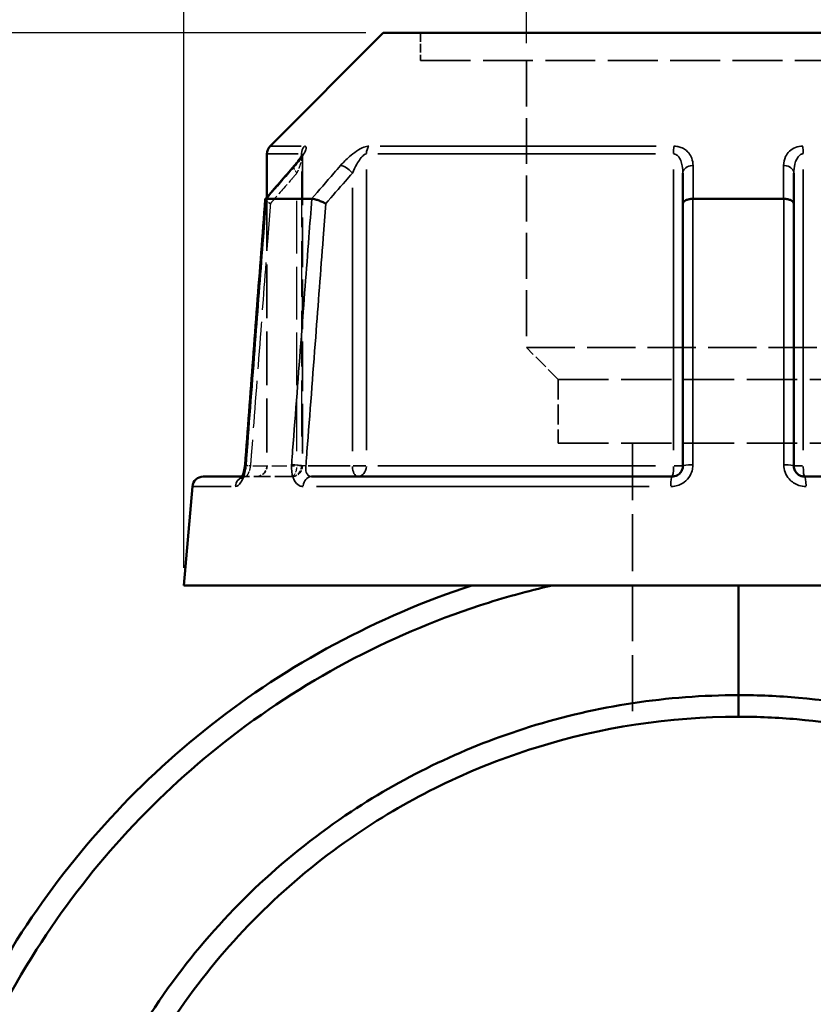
# Model space of a CAD drawing. Header units: millimetres. Extents: x 0 to 898, y 0 to 850.
# Tile 5 of 12: x 348 to 421, y 354 to 444. Entities that reach past the tile are written whole.
import ezdxf

# ---------------------------------------------------------------- set-up
doc = ezdxf.new("R2010")
doc.units = ezdxf.units.MM
doc.linetypes.add('DASHED', pattern=[0.2067, 0.1654, -0.0413])
for name, color, linetype, lineweight in [('Dimension (ANSI)', 7, 'Continuous', 25), ('Hidden (ANSI)', 7, 'DASHED', 35), ('Hidden Narrow (ANSI)', 7, 'DASHED', 25), ('Visible (ANSI)', 7, 'Continuous', 50), ('Visible Narrow (ANSI)', 7, 'Continuous', 35)]:
    doc.layers.add(name, color=color, linetype=linetype, lineweight=lineweight)
doc.styles.add('Note Text (ANSI)', font='tahoma.ttf')
doc.dimstyles.new('Default - mm (ANSI)', dxfattribs={"dimtxt": 3.048, "dimasz": 2.5, "dimexe": 3.175, "dimexo": 1.6002, "dimgap": 0.8, "dimtad": 0, "dimtoh": 1, "dimrnd": 1e-08, "dimzin": 4, "dimdsep": 46, "dimtxsty": 'Note Text (ANSI)', "dimcen": 0.09, "dimdle": 10, "dimclrd": 256, "dimclre": 256, "dimclrt": 256, "dimadec": 1, "dimazin": 1, "dimtfac": 1, "dimtofl": 0, "dimtmove": 0, "dimatfit": 3, "dimfxl": 1, "dimtolj": 1, "dimtzin": 4, "dimlwd": -1, "dimlwe": -1, "dimarcsym": 0})

# ---------------------------------------------------------------- blocks, each defined once
blk = doc.blocks.new('*D6')
at = {"layer": 'Defpoints', "color": 0, "transparency": 16777216}
for p in [(395.107, 482.234), (395.107, 440.516), (434.059, 440.516)]:
    blk.add_point(p, dxfattribs=at)
at = {"layer": 'Dimension (ANSI)', "transparency": 16777216}
for p, q in [((395.107, 442.116), (395.107, 485.409)), ((434.059, 442.116), (434.059, 485.409)), ((397.607, 482.234), (405.834, 482.234)), ((431.559, 482.234), (417.44, 482.234))]:
    blk.add_line(p, q, dxfattribs=at)
for points in [[(397.607, 482.65), (397.607, 481.817), (395.107, 482.234)], [(431.559, 482.65), (431.559, 481.817), (434.059, 482.234)]]:
    blk.add_solid(points, dxfattribs=at)
at = {"layer": 'Dimension (ANSI)', "transparency": 16777216, "insert": (406.634, 483.827), "char_height": 3.048, "attachment_point": 1, "style": 'Note Text (ANSI)'}
blk.add_mtext('\\A1;38.95', dxfattribs=at)
blk = doc.blocks.new('*D9')
at = {"layer": 'Defpoints', "color": 0, "transparency": 16777216}
for p in [(277.007, 443.055), (381.929, 443.055), (414.966, 236.063)]:
    blk.add_point(p, dxfattribs=at)
at = {"layer": 'Dimension (ANSI)', "transparency": 16777216}
for p, q in [((380.329, 443.055), (273.832, 443.055)), ((277.007, 440.555), (277.007, 370.52)), ((277.007, 238.563), (277.007, 356.606)), ((413.366, 236.063), (273.832, 236.063))]:
    blk.add_line(p, q, dxfattribs=at)
for points in [[(276.591, 440.555), (277.424, 440.555), (277.007, 443.055)], [(276.591, 238.563), (277.424, 238.563), (277.007, 236.063)]]:
    blk.add_solid(points, dxfattribs=at)
at = {"layer": 'Dimension (ANSI)', "transparency": 16777216, "insert": (275.42, 357.406), "char_height": 3.048, "attachment_point": 1, "rotation": 90, "style": 'Note Text (ANSI)'}
blk.add_mtext('\\A1;206.99', dxfattribs=at)
blk = doc.blocks.new('*D10')
at = {"layer": 'Defpoints', "color": 0, "transparency": 16777216}
for p in [(363.583, 486.27), (363.583, 392.27), (465.583, 392.27)]:
    blk.add_point(p, dxfattribs=at)
at = {"layer": 'Dimension (ANSI)', "transparency": 16777216}
for p, q in [((363.583, 393.87), (363.583, 489.445)), ((465.583, 393.87), (465.583, 489.445)), ((366.083, 486.27), (405.866, 486.27)), ((463.083, 486.27), (423.3, 486.27))]:
    blk.add_line(p, q, dxfattribs=at)
for points in [[(366.083, 486.687), (366.083, 485.853), (363.583, 486.27)], [(463.083, 486.687), (463.083, 485.853), (465.583, 486.27)]]:
    blk.add_solid(points, dxfattribs=at)
at = {"layer": 'Dimension (ANSI)', "transparency": 16777216, "insert": (406.666, 488.563), "char_height": 3.048, "attachment_point": 1, "style": 'Note Text (ANSI)'}
blk.add_mtext('\\A1;{\\fAIGDT|b0|i0;\\H3.0480;\\ln}\\fTahoma|b0|i0;\\H3.0480;102.00', dxfattribs=at)

msp = doc.modelspace()

# ---------------------------------------------------------------- linework, layer by layer
at = {"layer": 'Hidden (ANSI)', "ltscale": 4.836401}
msp.add_line((385.369, 443.055), (385.369, 440.516), dxfattribs=at)
at = {"layer": 'Hidden (ANSI)', "ltscale": 27.751116}
msp.add_line((385.369, 440.516), (443.797, 440.516), dxfattribs=at)
at = {"layer": 'Hidden (ANSI)', "ltscale": 25.534592}
msp.add_line((395.107, 440.516), (395.107, 414.126), dxfattribs=at)
at = {"layer": 'Hidden (ANSI)', "ltscale": 27.59708}
msp.add_line((374.49, 431.792), (374.49, 403.27), dxfattribs=at)
at = {"layer": 'Hidden (ANSI)', "ltscale": 29.855244}
msp.add_line((371.233, 427.954), (371.233, 403.27), dxfattribs=at)
at = {"layer": 'Hidden (ANSI)', "ltscale": 26.910172}
msp.add_line((395.107, 414.126), (434.059, 414.126), dxfattribs=at)
at = {"layer": 'Hidden (ANSI)', "ltscale": 7.869123}
msp.add_line((398.029, 411.204), (395.107, 414.126), dxfattribs=at)
at = {"layer": 'Hidden (ANSI)', "ltscale": 27.956678}
for p, q in [((398.029, 411.204), (431.138, 411.204)), ((398.029, 405.355), (431.138, 405.355))]:
    msp.add_line(p, q, dxfattribs=at)
at = {"layer": 'Hidden (ANSI)', "ltscale": 11.141137}
msp.add_line((398.029, 411.204), (398.029, 405.355), dxfattribs=at)
at = {"layer": 'Hidden (ANSI)', "ltscale": 31.652153}
msp.add_line((404.845, 405.355), (404.845, 392.27), dxfattribs=at)
at = {"layer": 'Hidden (ANSI)', "ltscale": 1.470216}
msp.add_line((368.951, 402.27), (369.246, 402.27), dxfattribs=at)
at = {"layer": 'Hidden (ANSI)', "ltscale": 9.334328}
msp.add_line((373.49, 402.27), (369.246, 402.27), dxfattribs=at)
at = {"layer": 'Hidden (ANSI)', "ltscale": 31.05537}
msp.add_line((404.845, 392.27), (404.845, 379.432), dxfattribs=at)
at = {"layer": 'Hidden (ANSI)', "ltscale": 2.991791}
for centre in [(370.233, 403.27), (373.49, 403.27)]:
    msp.add_arc(centre, 1, 270, 0, dxfattribs=at)
at = {"layer": 'Hidden (ANSI)', "ltscale": 8.217594}
msp.add_ellipse((10193.863, -10816.664), major_axis=(-350.165, 15870.177), ratio=0.871329, start_param=0.764078, end_param=0.76435, dxfattribs=at)
at = {"layer": 'Hidden (ANSI)', "ltscale": 4.578621}
msp.add_open_spline([(373.735, 430.832), (373.835, 430.946), (373.928, 431.058), (374.1, 431.276), (374.178, 431.382), (374.315, 431.579), (374.373, 431.671), (374.44, 431.787), (374.458, 431.822), (374.483, 431.873), (374.492, 431.892), (374.502, 431.915), (374.504, 431.922), (374.507, 431.929), (374.504, 431.924), (374.497, 431.886), (374.493, 431.862), (374.49, 431.814), (374.49, 431.803), (374.49, 431.792)], degree=3, knots=[0, 0, 0, 0, 0.0532636, 0.0532636, 0.1065273, 0.1065273, 0.1597909, 0.1597909, 0.1864227, 0.1864227, 0.2069394, 0.2069394, 0.2220218, 0.2220218, 0.2454412, 0.2454412, 0.2621344, 0.2621344, 0.2663181, 0.2663181, 0.2663181, 0.2663181], dxfattribs=at)
at = {"layer": 'Hidden (ANSI)', "ltscale": 0.735482}
msp.add_open_spline([(374.49, 431.792), (374.49, 431.834), (374.494, 431.864), (374.5, 431.906), (374.503, 431.917), (374.505, 431.925), (374.506, 431.926), (374.506, 431.926)], degree=3, knots=[0.07909903, 0.07909903, 0.07909903, 0.07909903, 0.09474523, 0.09474523, 0.11073774, 0.11073774, 0.11830044, 0.11830044, 0.11830044, 0.11830044], dxfattribs=at)
at = {"layer": 'Hidden (ANSI)', "ltscale": 2.089216}
msp.add_open_spline([(371.077, 427.761), (371.075, 427.738), (371.089, 427.708), (371.152, 427.633), (371.207, 427.586), (371.354, 427.482), (371.444, 427.427), (371.548, 427.371), (371.549, 427.371), (371.55, 427.37)], degree=3, knots=[-0.1095544, -0.1095544, -0.1095544, -0.1095544, -0.0779407, -0.0779407, -0.0392258, -0.0392258, 0, 0, 0.0004762, 0.0004762, 0.0004762, 0.0004762], dxfattribs=at)
at = {"layer": 'Hidden (ANSI)', "ltscale": 0.420625}
msp.add_open_spline([(369.109, 402.688), (369.121, 402.734), (369.133, 402.781), (369.148, 402.849), (369.152, 402.869), (369.156, 402.888)], degree=3, knots=[0.22725759, 0.22725759, 0.22725759, 0.22725759, 0.24742921, 0.24742921, 0.25543248, 0.25543248, 0.25543248, 0.25543248], dxfattribs=at)
at = {"layer": 'Hidden (ANSI)', "ltscale": 0.527502}
msp.add_open_spline([(369.189, 403.071), (369.196, 403.119), (369.203, 403.167), (369.213, 403.258), (369.217, 403.302), (369.22, 403.346)], degree=3, knots=[0.27967862, 0.27967862, 0.27967862, 0.27967862, 0.29808648, 0.29808648, 0.31481397, 0.31481397, 0.31481397, 0.31481397], dxfattribs=at)
at = {"layer": 'Hidden (ANSI)', "ltscale": 1.701024}
msp.add_open_spline([(368.872, 402.146), (368.872, 402.146), (368.872, 402.146), (368.873, 402.146), (368.882, 402.156), (368.928, 402.189), (368.966, 402.211), (369.08, 402.253), (369.159, 402.27), (369.246, 402.27)], degree=3, knots=[0.22729393, 0.22729393, 0.22729393, 0.22729393, 0.22772718, 0.22772718, 0.25682997, 0.25682997, 0.28516168, 0.28516168, 0.31481104, 0.31481104, 0.31481104, 0.31481104], dxfattribs=at)
at = {"layer": 'Hidden (ANSI)', "ltscale": 1.700917}
msp.add_open_spline([(369.246, 402.27), (369.142, 402.27), (369.05, 402.245), (368.936, 402.196), (368.904, 402.173), (368.877, 402.151), (368.872, 402.146), (368.872, 402.146)], degree=3, knots=[0, 0, 0, 0, 0.03548795, 0.03548795, 0.06659065, 0.06659065, 0.08751627, 0.08751627, 0.08751627, 0.08751627], dxfattribs=at)
at = {"layer": 'Hidden (ANSI)', "ltscale": 0.402963}
msp.add_open_spline([(368.903, 402.186), (368.903, 402.188), (368.904, 402.189), (368.918, 402.21), (368.934, 402.237), (368.951, 402.27)], degree=3, knots=[0.1229755, 0.1229755, 0.1229755, 0.1229755, 0.12462258, 0.12462258, 0.15044821, 0.15044821, 0.15044821, 0.15044821], dxfattribs=at)
at = {"layer": 'Hidden Narrow (ANSI)', "ltscale": 30.997644}
msp.add_line((374.417, 430.323), (374.417, 404.694), dxfattribs=at)
at = {"layer": 'Hidden Narrow (ANSI)', "ltscale": 29.287767}
msp.add_line((373.99, 404.615), (373.99, 428.83), dxfattribs=at)
at = {"layer": 'Hidden Narrow (ANSI)', "ltscale": 8.457208}
msp.add_line((369.931, 403.27), (373.776, 403.27), dxfattribs=at)
at = {"layer": 'Hidden Narrow (ANSI)', "ltscale": 1.795034}
msp.add_line((374.489, 403.27), (374.035, 403.27), dxfattribs=at)
at = {"layer": 'Hidden Narrow (ANSI)', "ltscale": 2.029475}
msp.add_ellipse((374.49, 430.176), major_axis=(-0.755, 0.656), ratio=0.354319, start_param=0.059198, end_param=1.124761, dxfattribs=at)
at = {"layer": 'Hidden Narrow (ANSI)', "ltscale": 1.797881}
msp.add_ellipse((370.217, 403.27), major_axis=(-0.997, 0.076), ratio=0.04373, start_param=0.052443, end_param=0.996415, dxfattribs=at)
at = {"layer": 'Hidden Narrow (ANSI)', "ltscale": 2.692601}
for ratio in [0.5, 0.926566]:
    msp.add_ellipse((373.49, 403.27), major_axis=(0, -1), ratio=ratio, start_param=0.07854, end_param=1.492257, dxfattribs=at)
at = {"layer": 'Hidden Narrow (ANSI)', "ltscale": 0.633739}
msp.add_ellipse((369.246, 401.27), major_axis=(0, 1), ratio=0.921327, start_param=0.018488, end_param=0.351264, dxfattribs=at)
at = {"layer": 'Hidden Narrow (ANSI)', "ltscale": 3.591758}
msp.add_open_spline([(374.483, 431.872), (374.485, 431.86), (374.487, 431.847), (374.493, 431.773), (374.486, 431.693), (374.456, 431.516), (374.434, 431.42), (374.365, 431.166), (374.312, 431), (374.174, 430.617), (374.086, 430.397), (373.99, 430.176)], degree=3, knots=[0.0537364, 0.0537364, 0.0537364, 0.0537364, 0.0672144, 0.0672144, 0.1229221, 0.1229221, 0.1744041, 0.1744041, 0.2513157, 0.2513157, 0.345416, 0.345416, 0.345416, 0.345416], dxfattribs=at)
at = {"layer": 'Hidden Narrow (ANSI)', "ltscale": 6.816193}
msp.add_open_spline([(373.99, 430.176), (373.779, 429.933), (373.568, 429.691), (373.358, 429.449), (372.755, 428.756), (372.153, 428.063), (371.55, 427.37)], degree=3, knots=[1.969085, 1.969085, 1.969085, 1.969085, 2.0721441, 2.0721441, 2.0721441, 2.3667157, 2.3667157, 2.3667157, 2.3667157], dxfattribs=at)
at = {"layer": 'Hidden Narrow (ANSI)', "ltscale": 26.334352}
msp.add_open_spline([(371.55, 427.37), (371.469, 426.309), (371.389, 425.249), (371.078, 421.161), (370.848, 418.133), (370.617, 415.105), (370.351, 411.598), (370.084, 408.09), (369.784, 404.145), (369.751, 403.708), (369.717, 403.27)], degree=3, knots=[0.592513, 0.592513, 0.592513, 0.592513, 0.911853, 0.911853, 1.823705, 1.823705, 1.823705, 2.879987, 2.879987, 3.011762, 3.011762, 3.011762, 3.011762], dxfattribs=at)
at = {"layer": 'Hidden Narrow (ANSI)', "ltscale": 2.712011}
msp.add_open_spline([(369.717, 403.27), (369.707, 403.204), (369.695, 403.138), (369.657, 402.969), (369.629, 402.868), (369.555, 402.656), (369.507, 402.55), (369.383, 402.34), (369.306, 402.27), (369.246, 402.27)], degree=3, knots=[0, 0, 0, 0, 0.0398263, 0.0398263, 0.1035483, 0.1035483, 0.1863869, 0.1863869, 0.314811, 0.314811, 0.314811, 0.314811], dxfattribs=at)
at = {"layer": 'Visible (ANSI)'}
for p, q in [((381.929, 443.055), (371.526, 432.652)), ((381.929, 443.055), (447.238, 443.055)), ((371.233, 431.945), (371.233, 427.954)), ((409.483, 430.176), (409.483, 427.37)), ((419.683, 427.37), (419.683, 430.176)), ((371.186, 427.82), (375.347, 427.82)), ((409.483, 427.37), (409.483, 403.27)), ((410.422, 427.82), (418.745, 427.82)), ((419.683, 403.27), (419.683, 427.37)), ((365.374, 402.27), (368.951, 402.27)), ((375.346, 402.27), (408.483, 402.27)), ((420.683, 402.27), (453.821, 402.27)), ((364.378, 401.357), (363.583, 392.27)), ((363.583, 392.27), (465.583, 392.27)), ((414.583, 392.27), (414.583, 382.179)), ((414.583, 382.179), (414.583, 392.27)), ((414.583, 380.195), (414.583, 382.179)), ((414.583, 382.179), (414.583, 380.195))]:
    msp.add_line(p, q, dxfattribs=at)
for centre, start, end in [((372.233, 431.945), 135, 180), ((365.374, 401.27), 90, 175)]:
    msp.add_arc(centre, 1, start, end, dxfattribs=at)
msp.add_ellipse((10325.485, -10968.012), major_axis=(353.242, -16083.777), ratio=0.871305, start_param=3.905761, end_param=3.906029, dxfattribs=at)
for points, knots in [([(374.506, 431.926), (374.506, 431.926), (374.505, 431.924), (374.499, 431.908), (374.49, 431.887), (374.458, 431.82), (374.428, 431.766), (374.343, 431.622), (374.28, 431.527), (374.136, 431.325), (374.055, 431.218), (373.894, 431.017), (373.817, 430.925), (373.735, 430.832)], [0.1183004, 0.1183004, 0.1183004, 0.1183004, 0.1298416, 0.1298416, 0.1559652, 0.1559652, 0.1953205, 0.1953205, 0.2485839, 0.2485839, 0.3018473, 0.3018473, 0.345416, 0.345416, 0.345416, 0.345416]), ([(371.077, 427.761), (370.953, 426.133), (370.829, 424.505), (370.582, 421.25), (370.458, 419.622), (370.21, 416.367), (370.087, 414.739), (369.839, 411.484), (369.715, 409.857), (369.468, 406.601), (369.344, 404.974), (369.22, 403.346)], [0.560885, 0.560885, 0.560885, 0.560885, 1.05106, 1.05106, 1.541236, 1.541236, 2.031411, 2.031411, 2.521587, 2.521587, 3.011762, 3.011762, 3.011762, 3.011762]), ([(371.175, 427.819), (371.122, 427.814), (371.091, 427.799), (371.078, 427.771), (371.077, 427.766), (371.077, 427.761)], [-0.15357458, -0.15357458, -0.15357458, -0.15357458, -0.11653001, -0.11653001, -0.10955438, -0.10955438, -0.10955438, -0.10955438]), ([(376.65, 427.37), (376.649, 427.371), (376.648, 427.371), (376.543, 427.427), (376.43, 427.482), (376.194, 427.586), (376.073, 427.633), (375.836, 427.716), (375.722, 427.75), (375.519, 427.799), (375.432, 427.814), (375.362, 427.819)], [-0.1536922, -0.1536922, -0.1536922, -0.1536922, -0.1532171, -0.1532171, -0.1140826, -0.1140826, -0.0754578, -0.0754578, -0.0369583, -0.0369583, 0, 0, 0, 0]), ([(410.396, 427.819), (410.273, 427.814), (410.155, 427.799), (409.931, 427.75), (409.83, 427.716), (409.662, 427.633), (409.597, 427.586), (409.507, 427.482), (409.484, 427.427), (409.483, 427.371), (409.483, 427.371), (409.483, 427.37)], [-0.1535745, -0.1535745, -0.1535745, -0.1535745, -0.11653, -0.11653, -0.0779408, -0.0779408, -0.0392258, -0.0392258, 0, 0, 0.0004763, 0.0004763, 0.0004763, 0.0004763]), ([(419.683, 427.37), (419.683, 427.371), (419.683, 427.371), (419.683, 427.427), (419.659, 427.482), (419.57, 427.586), (419.504, 427.633), (419.336, 427.716), (419.235, 427.75), (419.012, 427.799), (418.893, 427.814), (418.77, 427.819)], [-0.1536922, -0.1536922, -0.1536922, -0.1536922, -0.153217, -0.153217, -0.1140825, -0.1140825, -0.0754576, -0.0754576, -0.0369583, -0.0369583, 0, 0, 0, 0]), ([(369.22, 403.346), (369.21, 403.209), (369.192, 403.071), (369.142, 402.811), (369.111, 402.69), (369.045, 402.481), (369.01, 402.393), (368.948, 402.261), (368.92, 402.213), (368.884, 402.158), (368.872, 402.146), (368.872, 402.146)], [0, 0, 0, 0, 0.0524687, 0.0524687, 0.1038572, 0.1038572, 0.1517375, 0.1517375, 0.1934363, 0.1934363, 0.2272939, 0.2272939, 0.2272939, 0.2272939]), ([(409.483, 403.27), (409.483, 403.204), (409.477, 403.139), (409.443, 402.971), (409.406, 402.871), (409.287, 402.659), (409.195, 402.554), (408.943, 402.364), (408.771, 402.296), (408.558, 402.272), (408.521, 402.27), (408.483, 402.27)], [0, 0, 0, 0, 0.0395748, 0.0395748, 0.1028944, 0.1028944, 0.1852099, 0.1852099, 0.2922201, 0.2922201, 0.3148111, 0.3148111, 0.3148111, 0.3148111]), ([(420.683, 402.27), (420.573, 402.27), (420.463, 402.288), (420.191, 402.382), (420.039, 402.485), (419.77, 402.799), (419.683, 403.035), (419.683, 403.27)], [0, 0, 0, 0, 0.066534, 0.066534, 0.1729885, 0.1729885, 0.3148129, 0.3148129, 0.3148129, 0.3148129]), ([(368.872, 402.146), (368.872, 402.146), (368.873, 402.146), (368.878, 402.152), (368.888, 402.165), (368.903, 402.186)], [0.08751627, 0.08751627, 0.08751627, 0.08751627, 0.09464308, 0.09464308, 0.1229755, 0.1229755, 0.1229755, 0.1229755]), ([(368.951, 402.27), (368.957, 402.282), (368.963, 402.294), (368.998, 402.365), (369.028, 402.437), (369.075, 402.571), (369.092, 402.628), (369.109, 402.688)], [0.15044821, 0.15044821, 0.15044821, 0.15044821, 0.15950627, 0.15950627, 0.20062077, 0.20062077, 0.22725759, 0.22725759, 0.22725759, 0.22725759]), ([(390.072, 392.27), (381.379, 389.413), (373.194, 385.021), (359.031, 373.866), (352.999, 367.176), (342.978, 351.343), (339.297, 342.011), (335.984, 324.554), (335.694, 316.556), (336.6, 308.698), (337.054, 304.77), (337.804, 300.876), (339.882, 293.248), (341.21, 289.514), (344.41, 282.289), (346.283, 278.798), (350.532, 272.139), (352.908, 268.971), (359.928, 260.949), (364.997, 256.471), (376.444, 248.714), (382.883, 245.529), (395.318, 241.36), (401.224, 240.108), (407.194, 239.544)], [0.316546, 0.316546, 0.316546, 0.316546, 0.665171, 0.665171, 1.003801, 1.003801, 1.380053, 1.380053, 1.682442, 1.682442, 1.682442, 1.833636, 1.833636, 1.98483, 1.98483, 2.136024, 2.136024, 2.287218, 2.287218, 2.544248, 2.544248, 2.817081, 2.817081, 3.047015, 3.047015, 3.047015, 3.047015]), ([(408.269, 241.44), (402.124, 241.949), (396.041, 243.205), (383.603, 247.389), (377.315, 250.512), (366.143, 258.111), (361.2, 262.498), (354.363, 270.35), (352.051, 273.45), (347.92, 279.963), (346.101, 283.376), (342.998, 290.438), (341.714, 294.086), (339.709, 301.535), (338.989, 305.335), (338.56, 309.168), (337.7, 316.834), (338.009, 324.631), (341.291, 341.629), (344.904, 350.703), (354.697, 366.084), (360.58, 372.574), (374.369, 383.391), (382.327, 387.644), (390.774, 390.411), (392.974, 391.132), (395.206, 391.752), (397.461, 392.27)], [-3.058948, -3.058948, -3.058948, -3.058948, -2.817081, -2.817081, -2.544248, -2.544248, -2.287218, -2.287218, -2.136024, -2.136024, -1.98483, -1.98483, -1.833636, -1.833636, -1.682442, -1.682442, -1.682442, -1.380053, -1.380053, -1.003801, -1.003801, -0.665171, -0.665171, -0.316546, -0.316546, -0.316546, -0.225779, -0.225779, -0.225779, -0.225779]), ([(414.583, 382.179), (408.088, 382.179), (401.594, 381.191), (389.597, 377.453), (384.059, 374.824), (376.018, 369.506), (373.204, 367.289), (367.982, 362.42), (365.574, 359.769), (361.099, 353.936), (359.062, 350.732), (355.58, 344.018), (354.136, 340.507), (351.073, 330.693), (350.083, 324.194), (350.083, 317.695), (350.083, 311.196), (351.073, 304.697), (355.262, 291.273), (358.797, 284.455), (368.212, 272.183), (374.187, 266.807), (387.777, 258.498), (395.411, 255.605), (407.03, 253.544), (410.807, 253.211), (414.583, 253.211)], [-3.141593, -3.141593, -3.141593, -3.141593, -2.839567, -2.839567, -2.557265, -2.557265, -2.391205, -2.391205, -2.225146, -2.225146, -2.049195, -2.049195, -1.873245, -1.873245, -1.570796, -1.570796, -1.570796, -1.268348, -1.268348, -0.916447, -0.916447, -0.548754, -0.548754, -0.175608, -0.175608, 0, 0, 0, 0]), ([(427.783, 254.576), (431.703, 255.395), (435.547, 256.581), (444.856, 260.432), (450.134, 263.549), (457.661, 269.569), (460.263, 272.03), (465.025, 277.349), (467.184, 280.206), (471.115, 286.418), (472.855, 289.792), (475.718, 296.793), (476.84, 300.42), (479.005, 310.467), (479.406, 317.025), (478.822, 323.495), (478.237, 329.965), (476.668, 336.345), (471.292, 349.335), (467.159, 355.807), (456.684, 367.182), (450.253, 371.999), (435.978, 379.054), (428.119, 381.251), (418.283, 382.099), (416.433, 382.179), (414.583, 382.179)], [-2.935536, -2.935536, -2.935536, -2.935536, -2.749299, -2.749299, -2.467029, -2.467029, -2.300988, -2.300988, -2.134947, -2.134947, -1.958979, -1.958979, -1.78301, -1.78301, -1.48071, -1.48071, -1.48071, -1.178409, -1.178409, -0.826568, -0.826568, -0.459055, -0.459055, -0.086026, -0.086026, 0, 0, 0, 0]), ([(414.583, 255.195), (410.94, 255.195), (407.296, 255.514), (396.084, 257.496), (388.713, 260.275), (375.574, 268.27), (369.787, 273.447), (360.646, 285.283), (357.201, 291.866), (353.095, 304.848), (352.109, 311.14), (352.084, 317.441), (352.058, 323.742), (352.993, 330.05), (355.928, 339.587), (357.317, 343.001), (360.675, 349.533), (362.643, 352.652), (366.972, 358.333), (369.305, 360.917), (374.367, 365.664), (377.097, 367.826), (384.903, 373.014), (390.285, 375.58), (401.948, 379.23), (408.265, 380.195), (414.583, 380.195)], [0, 0, 0, 0, 0.175608, 0.175608, 0.548754, 0.548754, 0.916447, 0.916447, 1.268348, 1.268348, 1.570796, 1.570796, 1.570796, 1.873245, 1.873245, 2.049195, 2.049195, 2.225146, 2.225146, 2.391205, 2.391205, 2.557265, 2.557265, 2.839567, 2.839567, 3.141593, 3.141593, 3.141593, 3.141593]), ([(414.583, 380.195), (416.383, 380.195), (418.182, 380.117), (427.749, 379.289), (435.392, 377.143), (449.261, 370.257), (455.502, 365.558), (465.648, 354.473), (469.641, 348.171), (474.813, 335.54), (476.311, 329.343), (476.852, 323.066), (477.393, 316.789), (476.978, 310.434), (474.843, 300.711), (473.742, 297.204), (470.945, 290.438), (469.25, 287.179), (465.427, 281.184), (463.331, 278.429), (458.713, 273.302), (456.192, 270.931), (448.906, 265.135), (443.804, 262.137), (434.947, 258.489), (431.381, 257.38), (427.745, 256.597)], [0, 0, 0, 0, 0.086026, 0.086026, 0.459055, 0.459055, 0.826568, 0.826568, 1.178409, 1.178409, 1.48071, 1.48071, 1.48071, 1.78301, 1.78301, 1.958979, 1.958979, 2.134947, 2.134947, 2.300988, 2.300988, 2.467029, 2.467029, 2.749299, 2.749299, 2.928552, 2.928552, 2.928552, 2.928552])]:
    msp.add_open_spline(points, degree=3, knots=knots, dxfattribs=at)
for points in [[(371.175, 427.819), (371.178, 427.819), (371.182, 427.82), (371.186, 427.82)], [(375.347, 427.82), (375.352, 427.82), (375.357, 427.819), (375.362, 427.819)], [(410.396, 427.819), (410.405, 427.819), (410.413, 427.82), (410.422, 427.82)], [(418.745, 427.82), (418.753, 427.82), (418.762, 427.819), (418.77, 427.819)], [(369.156, 402.888), (369.169, 402.948), (369.18, 403.009), (369.189, 403.071)]]:
    msp.add_open_spline(points, degree=3, dxfattribs=at)
at = {"layer": 'Visible Narrow (ANSI)'}
for p, q in [((374.11, 431.945), (371.241, 431.945)), ((371.534, 432.652), (374.383, 432.652)), ((374.417, 431.935), (374.417, 431.757)), ((406.97, 431.945), (381.431, 431.945)), ((381.655, 432.652), (407.021, 432.652)), ((380.379, 404.704), (380.379, 430.511)), ((408.621, 430.511), (408.621, 404.704)), ((420.546, 404.704), (420.546, 430.511)), ((379.09, 428.83), (379.09, 404.615)), ((378.876, 403.27), (375.031, 403.27)), ((380.333, 403.27), (379.153, 403.27)), ((381.431, 403.27), (406.97, 403.27)), ((409.481, 403.27), (408.691, 403.27)), ((420.475, 403.27), (419.686, 403.27)), ((367.948, 401.357), (364.388, 401.357)), ((406.376, 401.357), (375.793, 401.357))]:
    msp.add_line(p, q, dxfattribs=at)
for centre, major_axis, ratio, start_param, end_param in [((375.343, 431.945), (0, 1), 0.926566, 0.824668, 1.531526), ((381.168, 431.945), (0, -1), 0.789023, 3.966261, 4.673119), ((408.758, 431.945), (0, 1), 0.137542, 0.824668, 1.531526), ((420.408, 431.945), (0, -1), 0.137542, 1.610066, 2.316925), ((374.49, 430.176), (-0.755, 0.656), 0.354319, 5.978161, 6.267131), ((378.59, 430.176), (-0.755, 0.656), 0.354319, 4.400804, 5.755338), ((410.483, 430.176), (-1, 0), 0.708638, 4.853399, 6.207933), ((418.683, 430.176), (1, 0), 0.708638, 0.075252, 1.429786), ((370.217, 403.27), (-0.997, 0.076), 0.04373, 5.866569, 6.261258), ((374.317, 403.27), (0.997, -0.076), 0.04373, 1.123229, 2.46189), ((379.59, 403.27), (0, -1), 0.5, 4.790929, 6.204645), ((379.59, 403.27), (0, -1), 0.789023, 0.07854, 1.492257), ((408.483, 403.27), (0, -1), 0.137542, 0.07854, 1.492257), ((410.483, 403.27), (-1, 0), 0.08746, 4.870153, 6.208815), ((418.683, 403.27), (1, 0), 0.08746, 0.07437, 1.413032), ((420.683, 403.27), (0, -1), 0.137542, 4.790929, 6.204645), ((369.246, 401.27), (0, 1), 0.921327, 0.425441, 1.427841), ((375.346, 401.27), (0, 1), 0.797365, 0.074176, 1.409353), ((408.483, 401.27), (0, 1), 0.123962, 0.074176, 1.409353), ((420.683, 401.27), (0, 1), 0.123962, 4.873832, 6.209009)]:
    msp.add_ellipse(centre, major_axis=major_axis, ratio=ratio, start_param=start_param, end_param=end_param, dxfattribs=at)
for points, knots in [([(373.847, 430.883), (374.04, 431.104), (374.215, 431.324), (374.489, 431.707), (374.595, 431.873), (374.731, 432.127), (374.775, 432.223), (374.834, 432.4), (374.847, 432.48), (374.828, 432.584), (374.806, 432.617), (374.749, 432.646), (374.721, 432.652), (374.688, 432.652)], [-0.345416, -0.345416, -0.345416, -0.345416, -0.2513157, -0.2513157, -0.1744041, -0.1744041, -0.1229221, -0.1229221, -0.0672144, -0.0672144, -0.0258517, -0.0258517, 0, 0, 0, 0]), ([(374.417, 431.945), (374.433, 431.945), (374.446, 431.939), (374.469, 431.915), (374.477, 431.896), (374.483, 431.872)], [0, 0, 0, 0, 0.02585168, 0.02585168, 0.05373644, 0.05373644, 0.05373644, 0.05373644]), ([(380.61, 432.652), (380.48, 432.652), (380.323, 432.617), (379.719, 432.387), (379.238, 432.05), (378.525, 431.433), (378.253, 431.159), (378.013, 430.883)], [-0.3454168, -0.3454168, -0.3454168, -0.3454168, -0.2827888, -0.2827888, -0.1173418, -0.1173418, 0, 0, 0, 0]), ([(379.09, 430.176), (379.21, 430.452), (379.346, 430.726), (379.7, 431.343), (379.939, 431.68), (380.238, 431.91), (380.315, 431.945), (380.379, 431.945)], [0, 0, 0, 0, 0.1173418, 0.1173418, 0.2827888, 0.2827888, 0.3454168, 0.3454168, 0.3454168, 0.3454168]), ([(408.621, 431.945), (408.663, 431.945), (408.706, 431.939), (408.813, 431.909), (408.876, 431.877), (409.013, 431.773), (409.083, 431.693), (409.199, 431.516), (409.247, 431.421), (409.349, 431.168), (409.394, 431.002), (409.465, 430.619), (409.483, 430.398), (409.483, 430.176)], [0, 0, 0, 0, 0.0258517, 0.0258517, 0.0672144, 0.0672144, 0.1230504, 0.1230504, 0.1741557, 0.1741557, 0.2508172, 0.2508172, 0.3454158, 0.3454158, 0.3454158, 0.3454158]), ([(410.417, 430.883), (410.417, 431.105), (410.379, 431.326), (410.235, 431.71), (410.142, 431.875), (409.935, 432.128), (409.838, 432.223), (409.601, 432.4), (409.459, 432.48), (409.18, 432.584), (409.052, 432.617), (408.834, 432.646), (408.748, 432.652), (408.661, 432.652)], [-0.3454158, -0.3454158, -0.3454158, -0.3454158, -0.2508172, -0.2508172, -0.1741557, -0.1741557, -0.1230504, -0.1230504, -0.0672144, -0.0672144, -0.0258517, -0.0258517, 0, 0, 0, 0]), ([(420.505, 432.652), (420.273, 432.652), (420.048, 432.609), (419.399, 432.359), (419.101, 432.035), (418.807, 431.433), (418.749, 431.159), (418.749, 430.883)], [-0.3454164, -0.3454164, -0.3454164, -0.3454164, -0.2762086, -0.2762086, -0.1173418, -0.1173418, 0, 0, 0, 0]), ([(419.683, 430.176), (419.683, 430.452), (419.712, 430.726), (419.855, 431.328), (420.002, 431.652), (420.321, 431.902), (420.431, 431.945), (420.546, 431.945)], [0, 0, 0, 0, 0.1173418, 0.1173418, 0.2762086, 0.2762086, 0.3454164, 0.3454164, 0.3454164, 0.3454164]), ([(371.186, 427.82), (371.862, 428.598), (372.539, 429.377), (373.215, 430.156), (373.426, 430.398), (373.637, 430.64), (373.847, 430.883)], [-2.4031823, -2.4031823, -2.4031823, -2.4031823, -2.0721441, -2.0721441, -2.0721441, -1.969085, -1.969085, -1.969085, -1.969085]), ([(378.013, 430.883), (377.802, 430.64), (377.591, 430.398), (377.38, 430.155), (376.702, 429.377), (376.025, 428.598), (375.347, 427.82)], [-2.7258794, -2.7258794, -2.7258794, -2.7258794, -2.6227872, -2.6227872, -2.6227872, -2.2917821, -2.2917821, -2.2917821, -2.2917821]), ([(410.422, 427.82), (410.421, 428.598), (410.42, 429.377), (410.419, 430.156), (410.418, 430.398), (410.418, 430.64), (410.417, 430.883)], [-2.4031823, -2.4031823, -2.4031823, -2.4031823, -2.0721406, -2.0721406, -2.0721406, -1.969085, -1.969085, -1.969085, -1.969085]), ([(418.749, 430.883), (418.749, 430.64), (418.748, 430.398), (418.748, 430.156), (418.747, 429.377), (418.746, 428.598), (418.745, 427.82)], [-0.9791356, -0.9791356, -0.9791356, -0.9791356, -0.87608, -0.87608, -0.87608, -0.5450383, -0.5450383, -0.5450383, -0.5450383]), ([(376.65, 427.37), (377.252, 428.063), (377.855, 428.756), (378.457, 429.448), (378.668, 429.691), (378.879, 429.933), (379.09, 430.176)], [2.3282487, 2.3282487, 2.3282487, 2.3282487, 2.6227872, 2.6227872, 2.6227872, 2.7258794, 2.7258794, 2.7258794, 2.7258794]), ([(369.316, 403.357), (369.349, 403.795), (369.383, 404.232), (369.682, 408.177), (369.949, 411.685), (370.215, 415.192), (370.445, 418.22), (370.675, 421.248), (370.995, 425.457), (371.085, 426.638), (371.175, 427.819)], [-3.011762, -3.011762, -3.011762, -3.011762, -2.879987, -2.879987, -1.823705, -1.823705, -1.823705, -0.911853, -0.911853, -0.556165, -0.556165, -0.556165, -0.556165]), ([(375.362, 427.819), (375.272, 426.638), (375.182, 425.457), (374.861, 421.248), (374.631, 418.22), (374.4, 415.192), (374.133, 411.685), (373.866, 408.177), (373.566, 404.232), (373.533, 403.795), (373.499, 403.357)], [-3.660212, -3.660212, -3.660212, -3.660212, -3.304525, -3.304525, -2.392672, -2.392672, -2.392672, -1.33639, -1.33639, -1.204615, -1.204615, -1.204615, -1.204615]), ([(374.817, 403.27), (374.851, 403.708), (374.884, 404.145), (375.184, 408.09), (375.451, 411.598), (375.717, 415.105), (375.948, 418.133), (376.178, 421.161), (376.489, 425.249), (376.569, 426.309), (376.65, 427.37)], [1.204615, 1.204615, 1.204615, 1.204615, 1.33639, 1.33639, 2.392672, 2.392672, 2.392672, 3.304525, 3.304525, 3.623865, 3.623865, 3.623865, 3.623865]), ([(410.4, 403.357), (410.4, 403.795), (410.4, 404.232), (410.399, 408.177), (410.399, 411.685), (410.398, 415.192), (410.398, 418.22), (410.397, 421.248), (410.396, 425.457), (410.396, 426.638), (410.396, 427.819)], [-3.011762, -3.011762, -3.011762, -3.011762, -2.879987, -2.879987, -1.823705, -1.823705, -1.823705, -0.911853, -0.911853, -0.556165, -0.556165, -0.556165, -0.556165]), ([(418.77, 427.819), (418.77, 426.638), (418.77, 425.457), (418.769, 421.248), (418.769, 418.22), (418.768, 415.192), (418.768, 411.685), (418.767, 408.177), (418.767, 404.232), (418.767, 403.795), (418.767, 403.357)], [-3.660212, -3.660212, -3.660212, -3.660212, -3.304525, -3.304525, -2.392672, -2.392672, -2.392672, -1.33639, -1.33639, -1.204615, -1.204615, -1.204615, -1.204615]), ([(368.328, 401.357), (368.498, 401.357), (368.684, 401.497), (368.954, 401.918), (369.051, 402.129), (369.187, 402.554), (369.235, 402.755), (369.29, 403.093), (369.306, 403.225), (369.316, 403.357)], [-0.314811, -0.314811, -0.314811, -0.314811, -0.1863869, -0.1863869, -0.1035483, -0.1035483, -0.0398263, -0.0398263, 0, 0, 0, 0]), ([(373.499, 403.357), (373.491, 403.251), (373.488, 403.145), (373.497, 402.627), (373.584, 402.236), (373.857, 401.713), (374.014, 401.542), (374.307, 401.387), (374.427, 401.357), (374.552, 401.357)], [-0.3148135, -0.3148135, -0.3148135, -0.3148135, -0.282847, -0.282847, -0.1571372, -0.1571372, -0.0604374, -0.0604374, 0, 0, 0, 0]), ([(375.346, 402.27), (375.274, 402.27), (375.206, 402.285), (375.044, 402.362), (374.961, 402.448), (374.826, 402.709), (374.791, 402.905), (374.804, 403.164), (374.809, 403.217), (374.817, 403.27)], [0, 0, 0, 0, 0.0604374, 0.0604374, 0.1571372, 0.1571372, 0.282847, 0.282847, 0.3148135, 0.3148135, 0.3148135, 0.3148135]), ([(408.36, 401.357), (408.436, 401.357), (408.512, 401.361), (408.948, 401.409), (409.297, 401.545), (409.811, 401.925), (410, 402.136), (410.243, 402.559), (410.318, 402.759), (410.387, 403.094), (410.4, 403.226), (410.4, 403.357)], [-0.3148111, -0.3148111, -0.3148111, -0.3148111, -0.2922201, -0.2922201, -0.1852099, -0.1852099, -0.1028944, -0.1028944, -0.0395748, -0.0395748, 0, 0, 0, 0]), ([(418.767, 403.357), (418.766, 402.886), (418.943, 402.416), (419.492, 401.787), (419.802, 401.581), (420.357, 401.394), (420.582, 401.357), (420.807, 401.357)], [-0.3148129, -0.3148129, -0.3148129, -0.3148129, -0.1729885, -0.1729885, -0.066534, -0.066534, 0, 0, 0, 0])]:
    msp.add_open_spline(points, degree=3, knots=knots, dxfattribs=at)

# ---------------------------------------------------------------- dimensions: what is measured, and where the dimension line sits
at = {"layer": 'Dimension (ANSI)'}
dim = msp.add_linear_dim(base=(363.583, 486.27), p1=(465.583, 392.27), p2=(363.583, 392.27), angle=180, text='{\\fAIGDT|b0|i0;\\H3.0480;\\ln}\\fTahoma|b0|i0;\\H3.0480;<>', dimstyle='Default - mm (ANSI)', override={"dimgap": 0.8, "dimtoh": 0, "dimdec": 2, "dimtol": 0, "dimlim": 0, "dimtp": 0, "dimtm": 0, "dimtdec": 2, "dimatfit": 1}, dxfattribs=at)
dim.commit()
dim.dimension.update_dxf_attribs({"geometry": '*D10', "text_midpoint": (414.583, 486.27), "dimtype": 160})
for base, p1, p2, angle, picture, middle in [((395.107, 482.234), (434.059, 440.516), (395.107, 440.516), 180, '*D6', (411.637, 482.234)), ((277.007, 443.055), (414.966, 236.063), (381.929, 443.055), 90, '*D9', (277.007, 363.563))]:
    dim = msp.add_linear_dim(base=base, p1=p1, p2=p2, angle=angle, dimstyle='Default - mm (ANSI)', override={"dimgap": 0.8, "dimtoh": 0, "dimdec": 2, "dimtol": 0, "dimlim": 0, "dimtp": 0, "dimtm": 0, "dimtdec": 2, "dimatfit": 1}, dxfattribs=at)
    dim.commit()
    dim.dimension.update_dxf_attribs({"geometry": picture, "text_midpoint": middle, "dimtype": 160})

doc.saveas('drawing.dxf')
